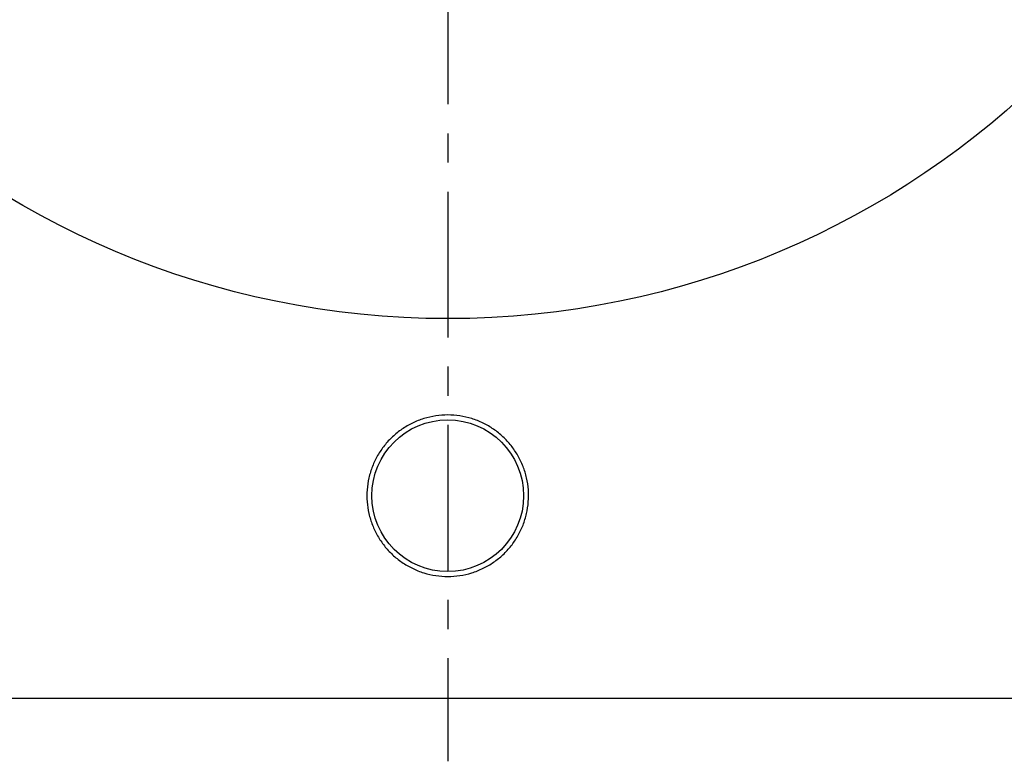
# Model space of a CAD drawing. Header units: millimetres. Extents: x 230 to 465, y 122 to 333.
# Tile 2 of 41: x 314 to 392, y 122 to 180. Entities that reach past the tile are written whole.
import ezdxf

# ---------------------------------------------------------------- set-up
doc = ezdxf.new("R2010")
doc.units = ezdxf.units.MM
doc.header["$LTSCALE"] = 30.734
doc.linetypes.add('CENTER', pattern=[0.6, 0.375, -0.075, 0.075, -0.075])
doc.layers.get('0').update_dxf_attribs({"linetype": 'CONTINUOUS'})
doc.layers.add('DEFAULT_1', color=7, linetype='CENTER')

msp = doc.modelspace()

# ---------------------------------------------------------------- linework, layer by layer
at = {"color": 7, "linetype": 'CONTINUOUS'}
msp.add_line((235.17, 126.778), (460.17, 126.778), dxfattribs=at)
for centre, radius in [((347.67, 224.278), 67.5), ((347.67, 142.778), 6)]:
    msp.add_circle(centre, radius, dxfattribs=at)
for points, start_tangent, end_tangent in [([(347.67, 149.162), (346.718, 149.091), (345.775, 148.876), (344.876, 148.52), (344.048, 148.039), (343.307, 147.444), (342.661, 146.744), (342.128, 145.958), (341.716, 145.1), (341.437, 144.194), (341.296, 143.254), (341.296, 142.307), (341.437, 141.366), (341.715, 140.46), (342.126, 139.602), (342.659, 138.816), (343.304, 138.115), (344.045, 137.52), (344.874, 137.037), (345.774, 136.681), (346.718, 136.465), (347.67, 136.394)], (-20.048946, 0), (20.048946, 0)), ([(347.67, 136.394), (348.621, 136.465), (349.564, 136.681), (350.464, 137.037), (351.291, 137.518), (352.033, 138.113), (352.679, 138.813), (353.212, 139.598), (353.623, 140.456), (353.902, 141.363), (354.043, 142.303), (354.044, 143.25), (353.903, 144.19), (353.625, 145.096), (353.214, 145.955), (352.681, 146.741), (352.035, 147.441), (351.294, 148.036), (350.466, 148.519), (349.565, 148.875), (348.622, 149.091), (347.67, 149.162)], (20.048946, 0), (-20.048946, 0))]:
    msp.add_spline(points, degree=3, dxfattribs=dict(at, start_tangent=start_tangent, end_tangent=end_tangent))
at = {"layer": 'DEFAULT_1', "color": 2, "linetype": 'CENTER'}
msp.add_line((347.67, 332.778), (347.67, 121.778), dxfattribs=at)

doc.saveas('drawing.dxf')
